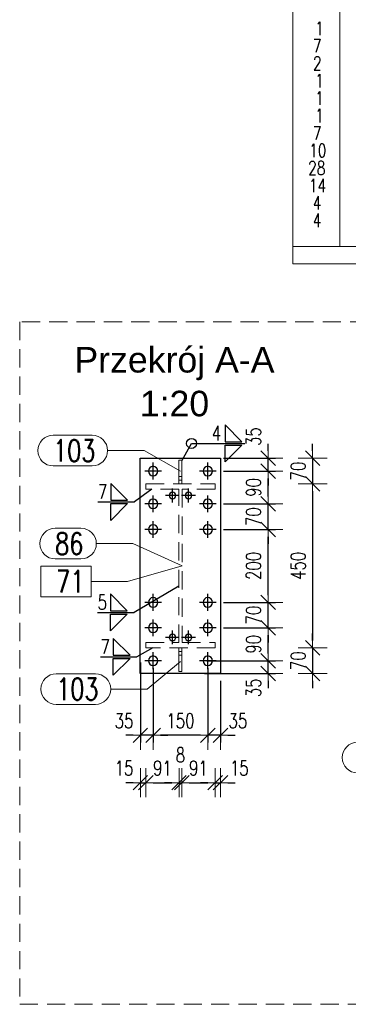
# Model space of a CAD drawing. Header units: millimetres. Extents: x 3528 to 4122, y 12541 to 12988.
# Tile 36 of 47: x 3982 to 4027, y 12675 to 12810. Entities that reach past the tile are written whole.
import ezdxf
from ezdxf.enums import TextEntityAlignment as Align

# ---------------------------------------------------------------- set-up
doc = ezdxf.new("R2010")
doc.units = ezdxf.units.MM
doc.header["$LTSCALE"] = 10
doc.linetypes.add('HIDDEN', pattern=[0.375, 0.25, -0.125])
doc.linetypes.add('MITTE', pattern=[2, 1.25, -0.25, 0.25, -0.25])
doc.layers.get('Defpoints').update_dxf_attribs({"color": 1})
for name, color, linetype, lineweight in [('PS_DIM', 4, 'Continuous', 13), ('PS_Hidden', 2, 'HIDDEN', 9), ('PS_Pos', 1, 'Continuous', 15), ('PS_SOLID', 7, 'Continuous', 30), ('PS_TEXT', 3, 'Continuous', 18)]:
    doc.layers.add(name, color=color, linetype=linetype, lineweight=lineweight)
doc.layers.add('PS_MID', color=5, linetype='MITTE')
doc.layers.add('PS_WELD', color=1, linetype='Continuous')
doc.styles.add('ARIAL', font='arial.ttf')
doc.styles.add('simplex', font='simplex.shx', dxfattribs={"width": 0.75})
doc.dimstyles.new('1_20_PRZ', dxfattribs={"dimtxt": 2, "dimasz": 1, "dimexe": 2, "dimexo": 5, "dimgap": 1, "dimtad": 1, "dimdec": 0, "dimlfac": 20, "dimtxsty": 'simplex', "dimblk": 'dimznak', "dimcen": 2, "dimse1": 1, "dimse2": 1, "dimclrd": 256, "dimclrt": 4, "dimadec": 1, "dimazin": 0, "dimtfac": 1, "dimtdec": 0, "dimtix": 1, "dimtmove": 2, "dimatfit": 3, "dimldrblk": 'dim-grot', "dimfxl": 1, "dimarcsym": 0})
doc.dimstyles.new('1_20_SC', dxfattribs={"dimtxt": 2, "dimasz": 1, "dimexe": 1, "dimexo": 1, "dimgap": 1, "dimtad": 1, "dimdec": 0, "dimlfac": 20, "dimtxsty": 'simplex', "dimblk": 'dimznak', "dimcen": 2, "dimclrd": 256, "dimclre": 256, "dimclrt": 4, "dimadec": 1, "dimazin": 0, "dimtfac": 1, "dimtdec": 0, "dimtix": 1, "dimtmove": 2, "dimatfit": 3, "dimldrblk": 'dim-grot', "dimfxl": 1, "dimarcsym": 0})

# ---------------------------------------------------------------- blocks, each defined once
blk = doc.blocks.new('dimznak')
at = {"color": 0}
for points in [[(0, 2), (0, -2)], [(-2, 0), (2, 0)]]:
    blk.add_lwpolyline(points, dxfattribs=at)
at = {"color": 2}
blk.add_lwpolyline([(1, 1), (-1, -1)], dxfattribs=at)
blk = doc.blocks.new('*D138')
at = {"layer": 'Defpoints', "color": 0, "transparency": 16777216}
for p in [(4006.39, 12722.22), (4015.81, 12722.22), (4006.08, 12720.47)]:
    blk.add_point(p, dxfattribs=at)
at = {"layer": 'PS_DIM', "lineweight": -2, "transparency": 16777216}
for p, q in [((4015.81, 12723.22), (4015.81, 12724.22)), ((4007.39, 12722.22), (4016.81, 12722.22)), ((4015.81, 12720.47), (4015.81, 12722.22)), ((4007.08, 12720.47), (4016.81, 12720.47)), ((4015.81, 12719.47), (4015.81, 12718.47))]:
    blk.add_line(p, q, dxfattribs=at)
for p, rotation in [((4015.81, 12722.22), 270), ((4015.81, 12720.47), 90)]:
    blk.add_blockref('dimznak', p, dxfattribs=dict(at, rotation=rotation))
at = {"layer": 'PS_DIM', "color": 4, "transparency": 16777216, "insert": (4013.81, 12718.5), "char_height": 2, "attachment_point": 5, "rotation": 90, "style": 'simplex'}
blk.add_mtext('35', dxfattribs=at)
blk = doc.blocks.new('dim-grot')
blk.add_hatch(color=256).paths.add_polyline_path([(0, 0), (-2, 0.5), (-2, -0.5)])
blk.add_lwpolyline([(0, 0), (-2, 0.5), (-2, -0.5), (0, 0)])
blk = doc.blocks.new('*D139')
at = {"layer": 'Defpoints', "color": 0, "transparency": 16777216}
for p in [(4008.69, 12726.72), (4015.81, 12726.72), (4006.39, 12722.22)]:
    blk.add_point(p, dxfattribs=at)
at = {"layer": 'PS_DIM', "lineweight": -2, "transparency": 16777216}
for p, q in [((4009.69, 12726.72), (4016.81, 12726.72)), ((4015.81, 12723.22), (4015.81, 12725.72)), ((4007.39, 12722.22), (4016.81, 12722.22))]:
    blk.add_line(p, q, dxfattribs=at)
for p, rotation in [((4015.81, 12726.72), 90), ((4015.81, 12722.22), 270)]:
    blk.add_blockref('dimznak', p, dxfattribs=dict(at, rotation=rotation))
at = {"layer": 'PS_DIM', "color": 4, "transparency": 16777216, "insert": (4013.81, 12724.47), "char_height": 2, "attachment_point": 5, "rotation": 90, "style": 'simplex'}
blk.add_mtext('90', dxfattribs=at)
blk = doc.blocks.new('*D140')
at = {"layer": 'Defpoints', "color": 0, "transparency": 16777216}
for p in [(4008.69, 12730.22), (4015.81, 12730.22), (4008.69, 12726.72)]:
    blk.add_point(p, dxfattribs=at)
at = {"layer": 'PS_DIM', "lineweight": -2, "transparency": 16777216}
for p, q in [((4015.81, 12731.22), (4015.81, 12732.22)), ((4009.69, 12730.22), (4016.81, 12730.22)), ((4015.81, 12726.72), (4015.81, 12730.22)), ((4009.69, 12726.72), (4016.81, 12726.72)), ((4015.81, 12725.72), (4015.81, 12724.72))]:
    blk.add_line(p, q, dxfattribs=at)
for p, rotation in [((4015.81, 12730.22), 270), ((4015.81, 12726.72), 90)]:
    blk.add_blockref('dimznak', p, dxfattribs=dict(at, rotation=rotation))
at = {"layer": 'PS_DIM', "color": 4, "transparency": 16777216, "insert": (4013.81, 12728.47), "char_height": 2, "attachment_point": 5, "rotation": 90, "style": 'simplex'}
blk.add_mtext('70', dxfattribs=at)
blk = doc.blocks.new('*D141')
at = {"layer": 'Defpoints', "color": 0, "transparency": 16777216}
for p in [(4008.69, 12740.22), (4015.81, 12740.22), (4008.69, 12730.22)]:
    blk.add_point(p, dxfattribs=at)
at = {"layer": 'PS_DIM', "lineweight": -2, "transparency": 16777216}
for p, q in [((4009.69, 12740.22), (4016.81, 12740.22)), ((4015.81, 12731.22), (4015.81, 12739.22)), ((4009.69, 12730.22), (4016.81, 12730.22))]:
    blk.add_line(p, q, dxfattribs=at)
for p, rotation in [((4015.81, 12740.22), 90), ((4015.81, 12730.22), 270)]:
    blk.add_blockref('dimznak', p, dxfattribs=dict(at, rotation=rotation))
at = {"layer": 'PS_DIM', "color": 4, "transparency": 16777216, "insert": (4013.81, 12735.22), "char_height": 2, "attachment_point": 5, "rotation": 90, "style": 'simplex'}
blk.add_mtext('200', dxfattribs=at)
blk = doc.blocks.new('*D142')
at = {"layer": 'Defpoints', "color": 0, "transparency": 16777216}
for p in [(4008.69, 12743.72), (4015.81, 12743.72), (4008.69, 12740.22)]:
    blk.add_point(p, dxfattribs=at)
at = {"layer": 'PS_DIM', "lineweight": -2, "transparency": 16777216}
for p, q in [((4015.81, 12744.72), (4015.81, 12745.72)), ((4009.69, 12743.72), (4016.81, 12743.72)), ((4015.81, 12740.22), (4015.81, 12743.72)), ((4009.69, 12740.22), (4016.81, 12740.22)), ((4015.81, 12739.22), (4015.81, 12738.22))]:
    blk.add_line(p, q, dxfattribs=at)
for p, rotation in [((4015.81, 12743.72), 270), ((4015.81, 12740.22), 90)]:
    blk.add_blockref('dimznak', p, dxfattribs=dict(at, rotation=rotation))
at = {"layer": 'PS_DIM', "color": 4, "transparency": 16777216, "insert": (4013.81, 12741.97), "char_height": 2, "attachment_point": 5, "rotation": 90, "style": 'simplex'}
blk.add_mtext('70', dxfattribs=at)
blk = doc.blocks.new('*D143')
at = {"layer": 'Defpoints', "color": 0, "transparency": 16777216}
for p in [(4008.69, 12748.22), (4015.81, 12748.22), (4008.69, 12743.72)]:
    blk.add_point(p, dxfattribs=at)
at = {"layer": 'PS_DIM', "lineweight": -2, "transparency": 16777216}
for p, q in [((4009.69, 12748.22), (4016.81, 12748.22)), ((4015.81, 12744.72), (4015.81, 12747.22)), ((4009.69, 12743.72), (4016.81, 12743.72))]:
    blk.add_line(p, q, dxfattribs=at)
for p, rotation in [((4015.81, 12748.22), 90), ((4015.81, 12743.72), 270)]:
    blk.add_blockref('dimznak', p, dxfattribs=dict(at, rotation=rotation))
at = {"layer": 'PS_DIM', "color": 4, "transparency": 16777216, "insert": (4013.81, 12745.97), "char_height": 2, "attachment_point": 5, "rotation": 90, "style": 'simplex'}
blk.add_mtext('90', dxfattribs=at)
blk = doc.blocks.new('*D144')
at = {"layer": 'Defpoints', "color": 0, "transparency": 16777216}
for p in [(4008.69, 12749.97), (4015.81, 12749.97), (4008.69, 12748.22)]:
    blk.add_point(p, dxfattribs=at)
at = {"layer": 'PS_DIM', "lineweight": -2, "transparency": 16777216}
for p, q in [((4015.81, 12750.97), (4015.81, 12751.97)), ((4009.69, 12749.97), (4016.81, 12749.97)), ((4015.81, 12748.22), (4015.81, 12749.97)), ((4009.69, 12748.22), (4016.81, 12748.22)), ((4015.81, 12747.22), (4015.81, 12746.22))]:
    blk.add_line(p, q, dxfattribs=at)
for p, rotation in [((4015.81, 12749.97), 270), ((4015.81, 12748.22), 90)]:
    blk.add_blockref('dimznak', p, dxfattribs=dict(at, rotation=rotation))
at = {"layer": 'PS_DIM', "color": 4, "transparency": 16777216, "insert": (4013.81, 12752.94), "char_height": 2, "attachment_point": 5, "rotation": 90, "style": 'simplex'}
blk.add_mtext('35', dxfattribs=at)
blk = doc.blocks.new('*D145')
at = {"layer": 'Defpoints', "color": 0, "transparency": 16777216}
for p in [(4005.36, 12749.97), (4004.68, 12746.47), (4021.92, 12746.47)]:
    blk.add_point(p, dxfattribs=at)
at = {"layer": 'PS_DIM', "lineweight": -2, "transparency": 16777216}
for p, q in [((4021.92, 12750.97), (4021.92, 12751.97)), ((4021.92, 12749.97), (4021.92, 12746.47)), ((4021.92, 12745.47), (4021.92, 12744.47))]:
    blk.add_line(p, q, dxfattribs=at)
for p, rotation in [((4021.92, 12749.97), 270), ((4021.92, 12746.47), 90)]:
    blk.add_blockref('dimznak', p, dxfattribs=dict(at, rotation=rotation))
at = {"layer": 'PS_DIM', "color": 4, "transparency": 16777216, "insert": (4019.92, 12748.22), "char_height": 2, "attachment_point": 5, "rotation": 90, "style": 'simplex'}
blk.add_mtext('70', dxfattribs=at)
blk = doc.blocks.new('*D146')
at = {"layer": 'Defpoints', "color": 0, "transparency": 16777216}
for p in [(4004.68, 12746.47), (4004.77, 12723.97), (4021.92, 12723.97)]:
    blk.add_point(p, dxfattribs=at)
at = {"layer": 'PS_DIM', "lineweight": -2, "transparency": 16777216}
blk.add_line((4021.92, 12745.47), (4021.92, 12724.97), dxfattribs=at)
for p, rotation in [((4021.92, 12746.47), 90), ((4021.92, 12723.97), 270)]:
    blk.add_blockref('dimznak', p, dxfattribs=dict(at, rotation=rotation))
at = {"layer": 'PS_DIM', "color": 4, "transparency": 16777216, "insert": (4019.92, 12735.22), "char_height": 2, "attachment_point": 5, "rotation": 90, "style": 'simplex'}
blk.add_mtext('450', dxfattribs=at)
blk = doc.blocks.new('*D147')
at = {"layer": 'Defpoints', "color": 0, "transparency": 16777216}
for p in [(4004.77, 12723.97), (4005.62, 12720.47), (4021.92, 12720.47)]:
    blk.add_point(p, dxfattribs=at)
at = {"layer": 'PS_DIM', "lineweight": -2, "transparency": 16777216}
for p, q in [((4021.92, 12724.97), (4021.92, 12725.97)), ((4021.92, 12723.97), (4021.92, 12720.47)), ((4021.92, 12719.47), (4021.92, 12718.47))]:
    blk.add_line(p, q, dxfattribs=at)
for p, rotation in [((4021.92, 12723.97), 270), ((4021.92, 12720.47), 90)]:
    blk.add_blockref('dimznak', p, dxfattribs=dict(at, rotation=rotation))
at = {"layer": 'PS_DIM', "color": 4, "transparency": 16777216, "insert": (4019.92, 12722.22), "char_height": 2, "attachment_point": 5, "rotation": 90, "style": 'simplex'}
blk.add_mtext('70', dxfattribs=at)
blk = doc.blocks.new('*D148')
at = {"layer": 'Defpoints', "color": 0, "transparency": 16777216}
for p in [(4007.54, 12722.22), (4009.29, 12720.47), (4007.54, 12711.99)]:
    blk.add_point(p, dxfattribs=at)
at = {"layer": 'PS_DIM', "lineweight": -2, "transparency": 16777216}
for p, q in [((4007.54, 12721.22), (4007.54, 12710.99)), ((4009.29, 12719.47), (4009.29, 12710.99)), ((4006.54, 12711.99), (4005.54, 12711.99)), ((4009.29, 12711.99), (4007.54, 12711.99)), ((4010.29, 12711.99), (4011.29, 12711.99))]:
    blk.add_line(p, q, dxfattribs=at)
blk.add_blockref('dimznak', (4007.54, 12711.99), dxfattribs=at)
at = {"layer": 'PS_DIM', "lineweight": -2, "transparency": 16777216, "rotation": 180}
blk.add_blockref('dimznak', (4009.29, 12711.99), dxfattribs=at)
at = {"layer": 'PS_DIM', "color": 4, "transparency": 16777216, "insert": (4011.66, 12713.99), "char_height": 2, "attachment_point": 5, "style": 'simplex'}
blk.add_mtext('35', dxfattribs=at)
blk = doc.blocks.new('*D149')
at = {"layer": 'Defpoints', "color": 0, "transparency": 16777216}
for p in [(4000.04, 12722.22), (4007.54, 12722.22), (4000.04, 12711.99)]:
    blk.add_point(p, dxfattribs=at)
at = {"layer": 'PS_DIM', "lineweight": -2, "transparency": 16777216}
for p, q in [((4000.04, 12721.22), (4000.04, 12710.99)), ((4007.54, 12721.22), (4007.54, 12710.99)), ((4006.54, 12711.99), (4001.04, 12711.99))]:
    blk.add_line(p, q, dxfattribs=at)
at = {"layer": 'PS_DIM', "lineweight": -2, "transparency": 16777216, "rotation": 180}
blk.add_blockref('dimznak', (4000.04, 12711.99), dxfattribs=at)
at = {"layer": 'PS_DIM', "lineweight": -2, "transparency": 16777216}
blk.add_blockref('dimznak', (4007.54, 12711.99), dxfattribs=at)
at = {"layer": 'PS_DIM', "color": 4, "transparency": 16777216, "insert": (4003.79, 12713.99), "char_height": 2, "attachment_point": 5, "style": 'simplex'}
blk.add_mtext('150', dxfattribs=at)
blk = doc.blocks.new('*D150')
at = {"layer": 'Defpoints', "color": 0, "transparency": 16777216}
for p in [(3998.29, 12722.99), (4000.04, 12722.22), (3998.29, 12711.99)]:
    blk.add_point(p, dxfattribs=at)
at = {"layer": 'PS_DIM', "lineweight": -2, "transparency": 16777216}
for p, q in [((3998.29, 12721.99), (3998.29, 12710.99)), ((4000.04, 12721.22), (4000.04, 12710.99)), ((3997.29, 12711.99), (3996.29, 12711.99)), ((4000.04, 12711.99), (3998.29, 12711.99)), ((4001.04, 12711.99), (4002.04, 12711.99))]:
    blk.add_line(p, q, dxfattribs=at)
blk.add_blockref('dimznak', (3998.29, 12711.99), dxfattribs=at)
at = {"layer": 'PS_DIM', "lineweight": -2, "transparency": 16777216, "rotation": 180}
blk.add_blockref('dimznak', (4000.04, 12711.99), dxfattribs=at)
at = {"layer": 'PS_DIM', "color": 4, "transparency": 16777216, "insert": (3996.05, 12713.99), "char_height": 2, "attachment_point": 5, "style": 'simplex'}
blk.add_mtext('35', dxfattribs=at)
blk = doc.blocks.new('*D151')
at = {"layer": 'Defpoints', "color": 0, "transparency": 16777216}
for p in [(3998.29, 12725.08), (3999.04, 12724.7), (3999.04, 12705.5)]:
    blk.add_point(p, dxfattribs=at)
at = {"layer": 'PS_DIM', "lineweight": -2, "transparency": 16777216}
for p, q in [((3997.29, 12705.5), (3996.29, 12705.5)), ((3998.29, 12705.5), (3999.04, 12705.5)), ((4000.04, 12705.5), (4001.04, 12705.5))]:
    blk.add_line(p, q, dxfattribs=at)
blk.add_blockref('dimznak', (3998.29, 12705.5), dxfattribs=at)
at = {"layer": 'PS_DIM', "lineweight": -2, "transparency": 16777216, "rotation": 180}
blk.add_blockref('dimznak', (3999.04, 12705.5), dxfattribs=at)
at = {"layer": 'PS_DIM', "color": 4, "transparency": 16777216, "insert": (3996.05, 12707.5), "char_height": 2, "attachment_point": 5, "style": 'simplex'}
blk.add_mtext('15', dxfattribs=at)
blk = doc.blocks.new('*D152')
at = {"layer": 'Defpoints', "color": 0, "transparency": 16777216}
for p in [(3999.04, 12724.7), (4003.59, 12723.47), (4003.59, 12705.5)]:
    blk.add_point(p, dxfattribs=at)
at = {"layer": 'PS_DIM', "lineweight": -2, "transparency": 16777216}
blk.add_line((4000.04, 12705.5), (4002.59, 12705.5), dxfattribs=at)
at = {"layer": 'PS_DIM', "lineweight": -2, "transparency": 16777216, "rotation": 180}
blk.add_blockref('dimznak', (3999.04, 12705.5), dxfattribs=at)
at = {"layer": 'PS_DIM', "lineweight": -2, "transparency": 16777216}
blk.add_blockref('dimznak', (4003.59, 12705.5), dxfattribs=at)
at = {"layer": 'PS_DIM', "color": 4, "transparency": 16777216, "insert": (4001.31, 12707.5), "char_height": 2, "attachment_point": 5, "style": 'simplex'}
blk.add_mtext('91', dxfattribs=at)
blk = doc.blocks.new('*D153')
at = {"layer": 'Defpoints', "color": 0, "transparency": 16777216}
for p in [(4003.59, 12723.47), (4003.99, 12723.47), (4003.99, 12705.5)]:
    blk.add_point(p, dxfattribs=at)
at = {"layer": 'PS_DIM', "lineweight": -2, "transparency": 16777216}
for p, q in [((4002.59, 12705.5), (4001.59, 12705.5)), ((4003.59, 12705.5), (4003.99, 12705.5)), ((4004.99, 12705.5), (4005.99, 12705.5))]:
    blk.add_line(p, q, dxfattribs=at)
blk.add_blockref('dimznak', (4003.59, 12705.5), dxfattribs=at)
at = {"layer": 'PS_DIM', "lineweight": -2, "transparency": 16777216, "rotation": 180}
blk.add_blockref('dimznak', (4003.99, 12705.5), dxfattribs=at)
at = {"layer": 'PS_DIM', "color": 4, "transparency": 16777216, "insert": (4003.79, 12709.3), "char_height": 2, "attachment_point": 5, "style": 'simplex'}
blk.add_mtext('8', dxfattribs=at)
blk = doc.blocks.new('*D154')
at = {"layer": 'Defpoints', "color": 0, "transparency": 16777216}
for p in [(4003.99, 12723.47), (4008.54, 12723.97), (4008.54, 12705.5)]:
    blk.add_point(p, dxfattribs=at)
at = {"layer": 'PS_DIM', "lineweight": -2, "transparency": 16777216}
blk.add_line((4004.99, 12705.5), (4007.54, 12705.5), dxfattribs=at)
at = {"layer": 'PS_DIM', "lineweight": -2, "transparency": 16777216, "rotation": 180}
blk.add_blockref('dimznak', (4003.99, 12705.5), dxfattribs=at)
at = {"layer": 'PS_DIM', "lineweight": -2, "transparency": 16777216}
blk.add_blockref('dimznak', (4008.54, 12705.5), dxfattribs=at)
at = {"layer": 'PS_DIM', "color": 4, "transparency": 16777216, "insert": (4006.26, 12707.5), "char_height": 2, "attachment_point": 5, "style": 'simplex'}
blk.add_mtext('91', dxfattribs=at)
blk = doc.blocks.new('*D155')
at = {"layer": 'Defpoints', "color": 0, "transparency": 16777216}
for p in [(4008.54, 12723.97), (4009.29, 12723.97), (4009.29, 12705.5)]:
    blk.add_point(p, dxfattribs=at)
at = {"layer": 'PS_DIM', "lineweight": -2, "transparency": 16777216}
for p, q in [((4007.54, 12705.5), (4006.54, 12705.5)), ((4008.54, 12705.5), (4009.29, 12705.5)), ((4010.29, 12705.5), (4011.29, 12705.5))]:
    blk.add_line(p, q, dxfattribs=at)
blk.add_blockref('dimznak', (4008.54, 12705.5), dxfattribs=at)
at = {"layer": 'PS_DIM', "lineweight": -2, "transparency": 16777216, "rotation": 180}
blk.add_blockref('dimznak', (4009.29, 12705.5), dxfattribs=at)
at = {"layer": 'PS_DIM', "color": 4, "transparency": 16777216, "insert": (4011.85, 12707.5), "char_height": 2, "attachment_point": 5, "style": 'simplex'}
blk.add_mtext('15', dxfattribs=at)
blk = doc.blocks.new('Przekrój')
at = {"layer": 'PS_DIM', "style": 'ARIAL', "flags": 4}
for tag, p in [('PRZEKRÓJ', (7.89, 7.75)), ('SKALA', (7.89, 1.75))]:
    blk.add_attdef(tag, text='', height=3.5, dxfattribs=at).set_placement(p, align=Align.MIDDLE_CENTER)
blk = doc.blocks.new('*X464')
at = {"color": 1}
for p, q in [((3986.61, 12740.37), (3990.15, 12740.37)), ((3992.25, 12738.27), (3997.25, 12738.27)), ((4004.02, 12735.22), (3997.25, 12738.27)), ((3986.61, 12736.17), (3990.15, 12736.17))]:
    blk.add_line(p, q, dxfattribs=at)
for centre, start, end in [((3986.61, 12738.27), 90, 270), ((3990.15, 12738.27), 270, 90)]:
    blk.add_arc(centre, 2.1, start, end, dxfattribs=at)
at = {"color": 2, "style": 'simplex', "width": 0.75}
blk.add_text('86', height=3, dxfattribs=at).set_placement((3986.61, 12736.77))
blk = doc.blocks.new('*X465')
at = {"color": 1}
for p, q in [((3986.33, 12753.12), (3991.69, 12753.12)), ((3993.79, 12751.02), (3998.79, 12751.02)), ((4003.79, 12748.19), (3998.79, 12751.02)), ((3986.33, 12748.92), (3991.69, 12748.92))]:
    blk.add_line(p, q, dxfattribs=at)
for centre, start, end in [((3986.33, 12751.02), 90, 270), ((3991.69, 12751.02), 270, 90)]:
    blk.add_arc(centre, 2.1, start, end, dxfattribs=at)
at = {"color": 2, "style": 'simplex', "width": 0.75}
blk.add_text('103', height=3, dxfattribs=at).set_placement((3986.33, 12749.52))
blk = doc.blocks.new('*X466')
at = {"color": 1}
for p, q in [((4003.79, 12722.11), (3999.22, 12718.33)), ((3986.76, 12720.43), (3992.12, 12720.43)), ((3994.22, 12718.33), (3999.22, 12718.33)), ((3986.76, 12716.23), (3992.12, 12716.23))]:
    blk.add_line(p, q, dxfattribs=at)
for centre, start, end in [((3986.76, 12718.33), 90, 270), ((3992.12, 12718.33), 270, 90)]:
    blk.add_arc(centre, 2.1, start, end, dxfattribs=at)
at = {"color": 2, "style": 'simplex', "width": 0.75}
blk.add_text('103', height=3, dxfattribs=at).set_placement((3986.76, 12716.83))
blk = doc.blocks.new('*X467')
at = {"color": 1}
for p, q in [((3991.53, 12735.19), (3984.65, 12735.19)), ((3984.65, 12735.19), (3984.65, 12730.99)), ((3991.53, 12730.99), (3991.53, 12735.19)), ((4004.02, 12735.22), (3996.53, 12733.09)), ((3991.53, 12733.09), (3996.53, 12733.09)), ((3984.65, 12730.99), (3991.53, 12730.99))]:
    blk.add_line(p, q, dxfattribs=at)
at = {"color": 30, "style": 'simplex', "width": 0.75}
blk.add_text('71', height=3, dxfattribs=at).set_placement((3986.75, 12731.59))
blk = doc.blocks.new('*X472')
at = {"color": 1}
for p, q in [((4028.07, 12712.47), (4033.32, 12712.47)), ((4035.42, 12710.37), (4040.42, 12710.37)), ((4042.76, 12708.81), (4040.42, 12710.37)), ((4028.07, 12708.27), (4033.32, 12708.27))]:
    blk.add_line(p, q, dxfattribs=at)
for centre, start, end in [((4028.07, 12710.37), 90, 270), ((4033.32, 12710.37), 270, 90)]:
    blk.add_arc(centre, 2.1, start, end, dxfattribs=at)
at = {"color": 2, "style": 'simplex', "width": 0.75}
blk.add_text('106', height=3, dxfattribs=at).set_placement((4028.07, 12708.87))
blk = doc.blocks.new('*X479')
at = {"color": 3}
for p, q in [((3996.53, 12744.22), (3994.23, 12746.52)), ((3994.23, 12746.52), (3994.23, 12744.22)), ((3994.23, 12744.22), (3996.53, 12744.22)), ((3994.23, 12743.76), (3996.53, 12743.76)), ((3996.53, 12743.76), (3994.23, 12741.46)), ((3994.23, 12741.46), (3994.23, 12743.76))]:
    blk.add_line(p, q, dxfattribs=at)
at = {"color": 9}
for p in [(3999.87, 12745.74), (3992.48, 12743.99)]:
    blk.add_line(p, (3997.48, 12743.99), dxfattribs=at)
at = {"color": 2, "style": 'simplex', "width": 0.75}
blk.add_text('7', height=2, dxfattribs=at).set_placement((3992.48, 12744.39))
blk = doc.blocks.new('*X480')
at = {"color": 3}
for p, q in [((3996.87, 12722.98), (3994.57, 12725.28)), ((3994.57, 12725.28), (3994.57, 12722.98)), ((3994.57, 12722.98), (3996.87, 12722.98)), ((3994.57, 12722.52), (3996.87, 12722.52)), ((3996.87, 12722.52), (3994.57, 12720.22)), ((3994.57, 12720.22), (3994.57, 12722.52))]:
    blk.add_line(p, q, dxfattribs=at)
at = {"color": 9}
for p in [(4000, 12723.97), (3992.81, 12722.75)]:
    blk.add_line(p, (3997.81, 12722.75), dxfattribs=at)
at = {"color": 2, "style": 'simplex', "width": 0.75}
blk.add_text('7', height=2, dxfattribs=at).set_placement((3992.81, 12723.15))
blk = doc.blocks.new('*X484')
at = {"color": 9}
for p in [(4003.55, 12732.46), (3992.42, 12728.84)]:
    blk.add_line(p, (3997.42, 12728.84), dxfattribs=at)
at = {"color": 3}
for p, q in [((3996.48, 12729.07), (3994.18, 12731.37)), ((3994.18, 12731.37), (3994.18, 12729.07)), ((3994.18, 12729.07), (3996.48, 12729.07)), ((3994.18, 12728.61), (3996.48, 12728.61)), ((3996.48, 12728.61), (3994.18, 12726.31)), ((3994.18, 12726.31), (3994.18, 12728.61))]:
    blk.add_line(p, q, dxfattribs=at)
at = {"color": 2, "style": 'simplex', "width": 0.75}
blk.add_text('5', height=2, dxfattribs=at).set_placement((3992.42, 12729.24))
blk = doc.blocks.new('*X486')
at = {"color": 2}
for p, q in [((4012.22, 12752.24), (4009.92, 12754.54)), ((4009.92, 12754.54), (4009.92, 12752.24)), ((4009.92, 12752.24), (4012.22, 12752.24)), ((4009.92, 12751.78), (4012.22, 12751.78)), ((4012.22, 12751.78), (4009.92, 12749.48)), ((4009.92, 12749.48), (4009.92, 12751.78))]:
    blk.add_line(p, q, dxfattribs=at)
at = {"color": 9}
for p, q in [((4004.02, 12749.72), (4005.32, 12752.01)), ((4005.32, 12752.01), (4012.6, 12752.01))]:
    blk.add_line(p, q, dxfattribs=at)
blk.add_circle((4005.32, 12752.01), 0.69, dxfattribs=at)
at = {"color": 3, "style": 'simplex', "width": 0.75}
blk.add_text('4', height=2, dxfattribs=at).set_placement((4008.08, 12752.41))

msp = doc.modelspace()

# ---------------------------------------------------------------- linework, layer by layer
at = {"layer": 'PS_Hidden', "color": 2, "linetype": 'HIDDEN', "extrusion": (1, 0, 2.22045e-16)}
for p, q in [((4003.985, 12749.719), (4003.585, 12749.719)), ((4003.585, 12749.719), (4003.585, 12747.469)), ((4003.985, 12747.469), (4003.985, 12749.719)), ((4003.585, 12747.469), (4003.985, 12747.469)), ((4003.585, 12746.469), (4003.585, 12747.469)), ((4003.985, 12747.469), (4003.985, 12746.469)), ((3999.035, 12745.739), (3999.035, 12746.469)), ((3999.035, 12746.469), (4008.535, 12746.469)), ((4003.585, 12746.969), (4003.985, 12746.969)), ((4008.535, 12746.469), (4008.535, 12745.739)), ((4003.55, 12745.739), (3999.035, 12745.739)), ((4003.55, 12724.699), (4003.55, 12745.739)), ((4008.535, 12745.739), (4004.02, 12745.739)), ((4004.02, 12745.739), (4004.02, 12724.699)), ((3999.035, 12723.969), (3999.035, 12724.699)), ((3999.035, 12724.699), (4003.55, 12724.699)), ((4004.02, 12724.699), (4008.535, 12724.699)), ((4008.535, 12724.699), (4008.535, 12723.969)), ((4008.535, 12723.969), (3999.035, 12723.969)), ((4003.585, 12722.969), (4003.585, 12723.969)), ((4003.985, 12723.469), (4003.585, 12723.469)), ((4003.585, 12722.969), (4003.585, 12720.719)), ((4003.985, 12722.969), (4003.585, 12722.969)), ((4003.985, 12723.969), (4003.985, 12722.969)), ((4003.985, 12722.969), (4003.985, 12720.719)), ((4003.985, 12720.719), (4003.585, 12720.719))]:
    msp.add_line(p, q, dxfattribs=at)
at = {"layer": 'PS_Hidden', "color": 2, "linetype": 'HIDDEN'}
msp.add_lwpolyline([(4108.293, 12768.671), (3981.741, 12768.671), (3981.741, 12675.118), (4108.293, 12675.118)], close=True, dxfattribs=at)
at = {"layer": 'PS_MID', "color": 5, "linetype": 'MITTE', "extrusion": (1, 0, 2.22045e-16)}
for p, q in [((4000.035, 12747.069), (4000.035, 12749.369)), ((4007.535, 12747.069), (4007.535, 12749.369)), ((4001.185, 12748.219), (3998.885, 12748.219)), ((4008.685, 12748.219), (4006.385, 12748.219)), ((4002.685, 12743.919), (4002.685, 12745.819)), ((4004.885, 12743.919), (4004.885, 12745.819)), ((4000.035, 12742.569), (4000.035, 12744.869)), ((4003.635, 12744.869), (4001.735, 12744.869)), ((4005.835, 12744.869), (4003.935, 12744.869)), ((4007.535, 12742.569), (4007.535, 12744.869)), ((4001.185, 12743.719), (3998.885, 12743.719)), ((4008.685, 12743.719), (4006.385, 12743.719)), ((4000.035, 12739.069), (4000.035, 12741.369)), ((4007.535, 12739.069), (4007.535, 12741.369)), ((4001.185, 12740.219), (3998.885, 12740.219)), ((4008.685, 12740.219), (4006.385, 12740.219)), ((4000.035, 12729.069), (4000.035, 12731.369)), ((4007.535, 12729.069), (4007.535, 12731.369)), ((4001.185, 12730.219), (3998.885, 12730.219)), ((4008.685, 12730.219), (4006.385, 12730.219)), ((4000.035, 12725.569), (4000.035, 12727.869)), ((4007.535, 12725.569), (4007.535, 12727.869)), ((4001.185, 12726.719), (3998.885, 12726.719)), ((4002.685, 12724.469), (4002.685, 12726.369)), ((4004.885, 12724.469), (4004.885, 12726.369)), ((4008.685, 12726.719), (4006.385, 12726.719)), ((4003.635, 12725.419), (4001.735, 12725.419)), ((4005.835, 12725.419), (4003.935, 12725.419)), ((4000.035, 12721.069), (4000.035, 12723.369)), ((4007.535, 12721.069), (4007.535, 12723.369)), ((4001.185, 12722.219), (3998.885, 12722.219)), ((4008.685, 12722.219), (4006.385, 12722.219))]:
    msp.add_line(p, q, dxfattribs=at)
at = {"layer": 'PS_SOLID', "color": 7, "linetype": 'Continuous', "extrusion": (1, 0, 2.22045e-16)}
for p, q in [((3998.285, 12749.969), (4009.285, 12749.969)), ((3998.285, 12720.469), (3998.285, 12749.969)), ((4009.285, 12749.969), (4009.285, 12720.469)), ((4009.285, 12720.469), (3998.285, 12720.469))]:
    msp.add_line(p, q, dxfattribs=at)
at = {"layer": 'PS_SOLID', "color": 7, "linetype": 'Continuous', "extrusion": (2.22045e-16, -1.83697e-16, -1)}
for centre, radius in [((-4000.035, 12748.219), 0.65), ((-4007.535, 12748.219), 0.65), ((-4002.685, 12744.869), 0.45), ((-4004.885, 12744.869), 0.45), ((-4000.035, 12743.719), 0.65), ((-4007.535, 12743.719), 0.65), ((-4000.035, 12740.219), 0.65), ((-4007.535, 12740.219), 0.65), ((-4000.035, 12730.219), 0.65), ((-4007.535, 12730.219), 0.65), ((-4000.035, 12726.719), 0.65), ((-4007.535, 12726.719), 0.65), ((-4002.685, 12725.419), 0.45), ((-4004.885, 12725.419), 0.45), ((-4000.035, 12722.219), 0.65), ((-4007.535, 12722.219), 0.65)]:
    msp.add_circle(centre, radius, dxfattribs=at)
at = {"layer": 'PS_TEXT', "color": 7}
for p, q in [((4019.201, 12922.517), (4019.201, 12776.605)), ((4019.201, 12776.605), (4106.141, 12776.605))]:
    msp.add_line(p, q, dxfattribs=at)
at = {"layer": 'PS_TEXT', "color": 3}
for p, q in [((4025.641, 12922.517), (4025.641, 12778.997)), ((4019.201, 12778.997), (4106.141, 12778.997))]:
    msp.add_line(p, q, dxfattribs=at)

# ---------------------------------------------------------------- block references
at = {"layer": 'PS_DIM'}
ref = msp.add_blockref('Przekrój', (3995.082, 12755.725), dxfattribs=at)
ref.add_attrib('PRZEKRÓJ', 'Przekrój A-A', dxfattribs={"layer": 'PS_TEXT', "height": 3.5, "style": 'ARIAL'}).set_placement((4002.968, 12763.475), align=Align.MIDDLE_CENTER)
ref.add_attrib('SKALA', '1:20', dxfattribs={"layer": 'PS_TEXT', "height": 3.5, "style": 'ARIAL'}).set_placement((4002.968, 12757.475), align=Align.MIDDLE_CENTER)
at = {"layer": 'PS_Pos'}
for name, p in [('*X465', (0, 0)), ('*X464', (0, 0)), ('*X467', (0, 0)), ('*X466', (0, 0)), ('*X472', (0, -1.432))]:
    msp.add_blockref(name, p, dxfattribs=at)
at = {"layer": 'PS_WELD'}
for name in ['*X486', '*X479', '*X484', '*X480']:
    msp.add_blockref(name, (0, 0), dxfattribs=at)

# ---------------------------------------------------------------- texts
at = {"layer": 'PS_TEXT', "color": 4, "style": 'simplex', "width": 0.75}
for s, p in [('1', (4022.257, 12807.977)), ('7', (4021.961, 12805.585)), ('2', (4021.961, 12803.193)), ('1', (4022.257, 12800.801)), ('1', (4022.257, 12798.409)), ('1', (4022.257, 12796.017)), ('7', (4021.961, 12793.625)), ('10', (4021.435, 12791.233)), ('28', (4021.304, 12788.841)), ('14', (4021.402, 12786.449)), ('4', (4021.928, 12784.057)), ('4', (4021.928, 12781.665))]:
    msp.add_text(s, height=1.84, dxfattribs=at).set_placement(p)

# ---------------------------------------------------------------- dimensions: what is measured, and where the dimension line sits
at = {"layer": 'PS_DIM'}
for base, p1, p2, picture, middle in [((4015.811, 12749.969), (4008.685, 12748.219), (4008.685, 12749.969), '*D144', (4013.811, 12752.938)), ((4015.811, 12722.219), (4006.08, 12720.469), (4006.385, 12722.219), '*D138', (4013.811, 12718.502))]:
    dim = msp.add_linear_dim(base=base, p1=p1, p2=p2, angle=90, dimstyle='1_20_SC', dxfattribs=at)
    dim.commit()
    dim.dimension.update_dxf_attribs({"geometry": picture, "text_midpoint": middle, "dimtype": 128})
for base, p1, p2, dimstyle, picture, middle in [((4021.917, 12746.469), (4005.359, 12749.969), (4004.684, 12746.469), '1_20_PRZ', '*D145', (4019.917, 12748.219)), ((4015.811, 12748.219), (4008.685, 12743.719), (4008.685, 12748.219), '1_20_SC', '*D143', (4013.811, 12745.969)), ((4021.917, 12723.969), (4004.684, 12746.469), (4004.774, 12723.969), '1_20_PRZ', '*D146', (4019.917, 12735.219)), ((4015.811, 12743.719), (4008.685, 12740.219), (4008.685, 12743.719), '1_20_SC', '*D142', (4013.811, 12741.969)), ((4015.811, 12740.219), (4008.685, 12730.219), (4008.685, 12740.219), '1_20_SC', '*D141', (4013.811, 12735.219)), ((4015.811, 12730.219), (4008.685, 12726.719), (4008.685, 12730.219), '1_20_SC', '*D140', (4013.811, 12728.469)), ((4015.811, 12726.719), (4006.385, 12722.219), (4008.685, 12726.719), '1_20_SC', '*D139', (4013.811, 12724.469)), ((4021.917, 12720.469), (4004.774, 12723.969), (4005.624, 12720.469), '1_20_PRZ', '*D147', (4019.917, 12722.219))]:
    dim = msp.add_linear_dim(base=base, p1=p1, p2=p2, angle=90, dimstyle=dimstyle, dxfattribs=at)
    dim.commit()
    dim.dimension.update_dxf_attribs({"geometry": picture, "text_midpoint": middle})
for base, p1, p2, dimstyle, picture, middle in [((3999.035, 12705.501), (3998.285, 12725.075), (3999.035, 12724.699), '1_20_PRZ', '*D151', (3996.052, 12707.501)), ((3998.285, 12711.989), (4000.035, 12722.219), (3998.285, 12722.991), '1_20_SC', '*D150', (3996.053, 12713.989)), ((4003.985, 12705.501), (4003.585, 12723.469), (4003.985, 12723.469), '1_20_PRZ', '*D153', (4003.785, 12709.298)), ((4009.285, 12705.501), (4008.535, 12723.969), (4009.285, 12723.969), '1_20_PRZ', '*D155', (4011.848, 12707.501)), ((4007.535, 12711.989), (4009.285, 12720.469), (4007.535, 12722.219), '1_20_SC', '*D148', (4011.659, 12713.989))]:
    dim = msp.add_linear_dim(base=base, p1=p1, p2=p2, dimstyle=dimstyle, dxfattribs=at)
    dim.commit()
    dim.dimension.update_dxf_attribs({"geometry": picture, "text_midpoint": middle, "dimtype": 128})
for base, p1, p2, dimstyle, picture, middle in [((4003.585, 12705.501), (3999.035, 12724.699), (4003.585, 12723.469), '1_20_PRZ', '*D152', (4001.31, 12707.501)), ((4008.535, 12705.501), (4003.985, 12723.469), (4008.535, 12723.969), '1_20_PRZ', '*D154', (4006.26, 12707.501)), ((4000.035, 12711.989), (4007.535, 12722.219), (4000.035, 12722.219), '1_20_SC', '*D149', (4003.785, 12713.989))]:
    dim = msp.add_linear_dim(base=base, p1=p1, p2=p2, dimstyle=dimstyle, dxfattribs=at)
    dim.commit()
    dim.dimension.update_dxf_attribs({"geometry": picture, "text_midpoint": middle})

doc.saveas('drawing.dxf')
